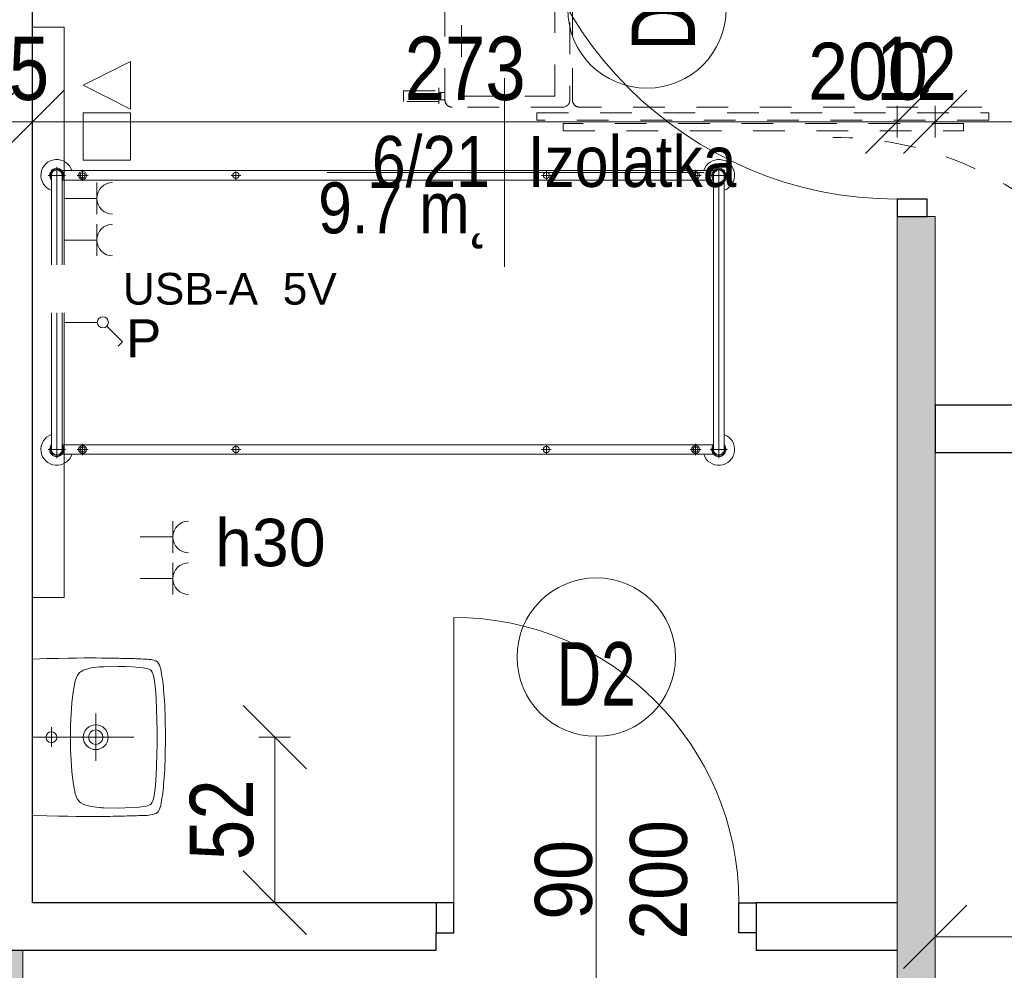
# Model space of a CAD drawing. Header units: centimetres. Extents: x -1631 to 1829, y -257 to 3158.
# Tile 110 of 129: x 8 to 319, y 2446 to 2746. Entities that reach past the tile are written whole.
import ezdxf

# ---------------------------------------------------------------- set-up
doc = ezdxf.new("R2010")
doc.units = ezdxf.units.CM
doc.linetypes.add('Kreska', pattern=[20, 10, -10])
for name, color, linetype, lineweight in [('A-ANNO-DIMS', 211, 'Continuous', 13), ('A-ANNO-DIMS-100', 211, 'Continuous', 13), ('A-ANNO-NOTE', 131, 'Continuous', 9), ('A-AREA-IDEN', 2, 'Continuous', 13), ('A-DETL-GENF', 92, 'Continuous', 9), ('A-DETL-MEDM', 33, 'Continuous', 13), ('A-DOOR', 31, 'Continuous', 13), ('A-GENM-HDLN', 13, 'Kreska', 9), ('A-WALL', 113, 'Continuous', 13), ('I-FURN', 30, 'Continuous', 9), ('P-SANR-FIXT', 6, 'Continuous', 9), ('Q-SPCQ', 91, 'Continuous', 9), ('Q-SPCQ-HDLN', 91, 'Kreska', 9)]:
    doc.layers.add(name, color=color, linetype=linetype, lineweight=lineweight)
doc.layers.add('A-WALL-PATT', color=111, linetype='Continuous', lineweight=13, plot=False)
doc.styles.add('Arial', font='arial.ttf', dxfattribs={"width": 0.9, "height": 18})
doc.styles.add('Arial Narrow_5', font='ARIALN.TTF', dxfattribs={"height": 20})
doc.styles.add('Arial_1', font='arial.ttf', dxfattribs={"width": 0.7, "height": 20})
doc.styles.add('Arial_11', font='arial.ttf', dxfattribs={"width": 0.85, "height": 23})
doc.styles.add('Arial_4', font='arial.ttf', dxfattribs={"height": 10})
doc.styles.add('Arial_5', font='arial.ttf', dxfattribs={"height": 12})
doc.styles.add('Arial_6', font='arial.ttf', dxfattribs={"height": 15})
doc.dimstyles.new('Diagonal_1_100__0__wewnętrzne', dxfattribs={"dimscale": 30.48, "dimtxt": 20.468619, "dimasz": 0.656168, "dimexe": 0.164042, "dimexo": 0.0625, "dimgap": 0.032808, "dimtad": 1, "dimdec": 0, "dimdsep": 46, "dimtxsty": 'Arial Narrow_5', "dimblk1": 'OBLIQUE', "dimblk2": 'OBLIQUE', "dimsah": 1, "dimcen": 0.09, "dimazin": 0, "dimtfac": 1, "dimtdec": 4, "dimtix": 1, "dimtmove": 0, "dimatfit": 3, "dimfxl": 0.164042, "dimfxlon": 1, "dimtvp": 1, "dimtolj": 1, "dimtzin": 0, "dimarcsym": 2})
doc.dimstyles.new('Diagonal_1_100__0__wewnętrzne_2', dxfattribs={"dimscale": 30.48, "dimtxt": 20.468619, "dimasz": 0.656168, "dimexe": 0.164042, "dimexo": 0.0625, "dimgap": 0.032808, "dimtad": 1, "dimdec": 0, "dimdsep": 46, "dimtxsty": 'Arial Narrow_5', "dimblk1": 'OBLIQUE', "dimblk2": 'OBLIQUE', "dimsah": 1, "dimcen": 0.09, "dimazin": 0, "dimtfac": 1, "dimtdec": 4, "dimtix": 1, "dimtmove": 2, "dimatfit": 3, "dimfxl": 0.164042, "dimfxlon": 1, "dimtvp": 1, "dimtolj": 1, "dimtzin": 0, "dimarcsym": 2})

# ---------------------------------------------------------------- blocks, each defined once
blk = doc.blocks.new('łóżko 195x90 typ FAMED _102039_ - łóżko 195x90 typ FAMED _102039_-1233017-6_piętro IV __13_80 m_ - stan projektowany')
at = {"layer": 'I-FURN'}
for p, q in [((-43.25, 101.53), (-43.25, 106.98)), ((-43.25, 105.95), (43.25, 105.95)), ((43.25, 101.53), (43.25, 106.98)), ((45.97, 104.25), (-45.98, 104.25)), ((-44.75, -103.1), (-44.75, 102.61)), ((41.75, 102.61), (41.75, -103.05)), ((44.75, -103.1), (44.75, 102.61)), ((-43.25, 102.55), (43.25, 102.55)), ((-41.75, 102.55), (-41.75, -103.1)), ((-45, 96.93), (-41.5, 96.93)), ((-43.25, 95.18), (-43.25, 98.68)), ((45, 96.93), (41.5, 96.93)), ((43.25, 95.18), (43.25, 98.68)), ((-44.75, 49.81), (-41.75, 49.81)), ((-43.25, 48.31), (-43.25, 51.31)), ((44.75, 49.81), (41.75, 49.81)), ((43.25, 48.31), (43.25, 51.31)), ((-44.75, -48.19), (-41.75, -48.19)), ((-43.25, -49.69), (-43.25, -46.69)), ((44.75, -48.19), (41.75, -48.19)), ((43.25, -49.69), (43.25, -46.69)), ((-43.25, -94.85), (-43.25, -98.35)), ((43.25, -94.85), (43.25, -98.35)), ((-45, -96.6), (-41.5, -96.6)), ((45, -96.6), (41.5, -96.6)), ((-43.25, -102.02), (-43.25, -107.47)), ((43.25, -102.02), (43.25, -107.47)), ((-45.98, -104.75), (45.97, -104.75)), ((-43.25, -103.05), (43.25, -103.05)), ((-43.25, -106.45), (43.25, -106.45))]:
    blk.add_line(p, q, dxfattribs=at)
for centre, radius in [((-43.25, 96.93), 1.25), ((-43.25, 96.93), 0.8), ((43.25, 96.93), 1.25), ((43.25, 96.93), 0.8), ((-43.25, 49.81), 1), ((43.25, 49.81), 1), ((-43.25, -48.19), 1), ((43.25, -48.19), 1), ((-43.25, -96.6), 1.25), ((-43.25, -96.6), 0.8), ((43.25, -96.6), 1.25), ((43.25, -96.6), 0.8)]:
    blk.add_circle(centre, radius, dxfattribs=at)
for centre, radius, start, end in [((-43.25, 104.25), 5, 19.8769, 252.5424), ((43.25, 104.25), 5, 287.4576, 160.1231), ((-43.25, 104.25), 2.23, 49.8221, 310.1779), ((-43.25, 104.25), 1.93, 62.0207, 297.9793), ((-43.25, 104.25), 1.7, 90, 270), ((43.25, 104.25), 2.23, 229.8221, 130.1779), ((43.25, 104.25), 1.93, 242.0207, 117.9793), ((43.25, 104.25), 1.7, 270, 90), ((-43.25, -104.75), 5, 107.4576, 340.1231), ((-43.25, -104.75), 2.23, 47.6113, 310.1779), ((43.25, -104.75), 5, 199.8769, 72.5424), ((43.25, -104.75), 2.23, 229.8221, 130.1779), ((-43.25, -104.75), 1.93, 62.0207, 297.9793), ((-43.25, -104.75), 1.7, 90, 270), ((43.25, -104.75), 1.93, 242.0207, 117.9793), ((43.25, -104.75), 1.7, 270, 90)]:
    blk.add_arc(centre, radius, start, end, dxfattribs=at)
blk = doc.blocks.new('DRZWI 1S - automatyczna etykieta - Drzwi 90-2381422-6_piętro IV __13_80 m_ - stan projektowany')
at = {"layer": 'A-DETL-GENF'}
for p, q in [((-50.5, 2), (-45, 2)), ((-50.5, -7.5), (-50.5, 2)), ((-45, 2), (-45, -7.5)), ((45, 2), (50.5, 2)), ((45, -7.5), (45, 2)), ((50.5, 2), (50.5, -7.5)), ((-45, -7.5), (-50.5, -7.5)), ((50.5, -7.5), (45, -7.5))]:
    blk.add_line(p, q, dxfattribs=at)
at = {"layer": 'A-DETL-MEDM', "lineweight": 25}
for p, q in [((-50.5, -7.5), (-50.5, 2)), ((-50.5, 2), (-45, 2)), ((-45, 2), (-45, -7.5)), ((45, 2), (45, -7.5)), ((50.5, 2), (45, 2)), ((50.5, -7.5), (50.5, 2)), ((-45, -7.5), (-50.5, -7.5)), ((45, -7.5), (50.5, -7.5))]:
    blk.add_line(p, q, dxfattribs=at)
at = {"layer": 'A-DOOR'}
blk.add_line((45, -7.5), (45, -97.5), dxfattribs=at)
blk.add_arc((45, -7.5), 90, 180, 270, dxfattribs=at)
blk = doc.blocks.new('Umywalka koło Nova Pro - Pro 50-2362072-6_piętro IV __13_80 m_ - stan projektowany')
at = {"layer": 'P-SANR-FIXT'}
for p, q in [((-12.19, -7.5), (-12.32, -12.08)), ((12.5, -7.5), (12.5, -39.5)), ((37.32, -12.08), (37.19, -7.5)), ((-12.32, -12.08), (-12.4, -15.78)), ((37.4, -15.78), (37.32, -12.08)), ((15.72, -13.52), (9.46, -13.52)), ((-12.4, -15.78), (-12.45, -18.85)), ((37.45, -18.85), (37.4, -15.78)), ((-12.45, -18.85), (-12.48, -21.48)), ((-12.48, -21.48), (-12.48, -23.77)), ((-6.89, -21.64), (-7.61, -22.12)), ((-6.09, -21.3), (-6.89, -21.64)), ((-5.24, -21.03), (-6.09, -21.3)), ((-3.53, -20.66), (-5.24, -21.03)), ((-1.83, -20.39), (-3.53, -20.66)), ((1.66, -19.99), (-1.83, -20.39)), ((5.15, -19.7), (1.66, -19.99)), ((8.64, -19.56), (5.15, -19.7)), ((10.37, -19.51), (8.64, -19.56)), ((14.63, -19.51), (10.37, -19.51)), ((16.36, -19.56), (14.63, -19.51)), ((19.88, -19.7), (16.36, -19.56)), ((23.34, -19.99), (19.88, -19.7)), ((26.83, -20.39), (23.34, -19.99)), ((28.56, -20.66), (26.83, -20.39)), ((30.26, -21.03), (28.56, -20.66)), ((31.09, -21.3), (30.26, -21.03)), ((31.89, -21.64), (31.09, -21.3)), ((32.61, -22.12), (31.89, -21.64)), ((37.48, -21.48), (37.45, -18.85)), ((37.51, -23.77), (37.48, -21.48)), ((-12.48, -23.77), (-12.51, -25.8)), ((-8.91, -24.36), (-9.37, -26.04)), ((-8.62, -23.53), (-8.91, -24.36)), ((-8.19, -22.76), (-8.62, -23.53)), ((-7.93, -22.41), (-8.19, -22.76)), ((-7.61, -22.12), (-7.93, -22.41)), ((32.93, -22.41), (32.61, -22.12)), ((33.19, -22.76), (32.93, -22.41)), ((33.62, -23.53), (33.19, -22.76)), ((33.91, -24.36), (33.62, -23.53)), ((34.37, -26.04), (33.91, -24.36)), ((37.51, -27.63), (37.51, -23.77)), ((-12.51, -25.8), (-12.48, -27.63)), ((-12.48, -27.63), (-12.48, -29.31)), ((-9.61, -27.77), (-9.69, -28.65)), ((-9.37, -26.04), (-9.61, -27.77)), ((20.01, -27.5), (5.01, -27.5)), ((34.63, -27.77), (34.37, -26.04)), ((34.69, -28.65), (34.63, -27.77)), ((37.48, -29.31), (37.51, -27.63)), ((-12.48, -29.31), (-12.46, -30.99)), ((-12.46, -30.99), (-12.46, -32)), ((-9.76, -30.06), (-9.84, -34.56)), ((-9.74, -29.37), (-9.76, -30.06)), ((-9.71, -29.05), (-9.74, -29.37)), ((-9.69, -28.65), (-9.71, -29.05)), ((34.71, -29.05), (34.69, -28.65)), ((34.74, -29.37), (34.71, -29.05)), ((34.76, -30.06), (34.74, -29.37)), ((34.84, -34.56), (34.76, -30.06)), ((37.46, -32), (37.48, -30.99)), ((37.48, -30.99), (37.48, -29.31)), ((-12.46, -32), (-12.43, -32.96)), ((-12.43, -32.96), (-12.43, -33.89)), ((-12.43, -33.89), (-12.4, -34.8)), ((37.43, -33.89), (37.46, -32.96)), ((37.43, -34.8), (37.43, -33.89)), ((37.46, -32.96), (37.46, -32)), ((-12.4, -34.8), (-12.4, -35.38)), ((-12.4, -35.38), (-12.38, -36.56)), ((-12.38, -36.56), (-12.35, -37.38)), ((-9.84, -34.56), (-9.79, -36.82)), ((-9.79, -36.82), (-9.71, -39.06)), ((34.71, -39.06), (34.82, -36.82)), ((34.82, -36.82), (34.84, -34.56)), ((37.35, -37.38), (37.38, -36.56)), ((37.38, -36.56), (37.4, -35.38)), ((37.4, -35.38), (37.43, -34.8)), ((-12.35, -37.38), (-12.35, -38.15)), ((-12.35, -38.15), (-12.32, -38.93)), ((-12.32, -38.93), (-12.3, -39.67)), ((-12.3, -39.67), (-12.27, -40.39)), ((-12.27, -40.39), (-12.24, -41.11)), ((-9.71, -39.06), (-9.53, -41.32)), ((34.53, -41.32), (34.71, -39.06)), ((37.24, -41.11), (37.27, -40.39)), ((37.27, -40.39), (37.3, -39.67)), ((37.3, -39.67), (37.32, -38.93)), ((37.32, -38.93), (37.35, -38.15)), ((37.35, -38.15), (37.35, -37.38)), ((-12.24, -41.11), (-12.22, -41.78)), ((-12.22, -41.78), (-12.19, -42.44)), ((-12.19, -42.44), (-12.16, -43.08)), ((-12.16, -43.08), (-12.14, -43.72)), ((-9.53, -41.32), (-9.39, -42.44)), ((-9.39, -42.44), (-9.21, -43.53)), ((34.21, -43.53), (34.39, -42.44)), ((34.39, -42.44), (34.53, -41.32)), ((37.14, -43.72), (37.16, -43.08)), ((37.16, -43.08), (37.19, -42.44)), ((37.19, -42.44), (37.22, -41.78)), ((37.22, -41.78), (37.24, -41.11)), ((-12.14, -43.72), (-12.08, -44.31)), ((-12.08, -44.31), (-12, -44.87)), ((-12, -44.87), (-11.92, -45.37)), ((-11.92, -45.37), (-11.82, -45.88)), ((-11.82, -45.88), (-11.71, -46.17)), ((-11.6, -46.46), (-11.79, -45.88)), ((-11.71, -46.17), (-11.6, -46.46)), ((-11.6, -46.46), (-11.26, -46.97)), ((-11.26, -46.97), (-11.6, -46.46)), ((-9.21, -43.53), (-9.05, -44.09)), ((-9.05, -44.09), (-8.86, -44.6)), ((-8.86, -44.6), (-8.7, -44.84)), ((-8.7, -44.84), (-8.51, -45.05)), ((-8.51, -45.05), (-8.03, -45.35)), ((-8.03, -45.35), (-7.53, -45.56)), ((-7.53, -45.56), (-6.97, -45.72)), ((-6.97, -45.72), (-5.88, -45.93)), ((-5.88, -45.93), (-3.64, -46.25)), ((-3.64, -46.25), (-1.4, -46.44)), ((-1.4, -46.44), (3.1, -46.68)), ((21.9, -46.68), (26.4, -46.44)), ((26.4, -46.44), (28.64, -46.25)), ((28.64, -46.25), (30.88, -45.93)), ((30.88, -45.93), (31.97, -45.72)), ((31.97, -45.72), (32.53, -45.56)), ((32.53, -45.56), (33.06, -45.35)), ((33.06, -45.35), (33.54, -45.05)), ((33.54, -45.05), (33.73, -44.84)), ((33.73, -44.84), (33.86, -44.6)), ((33.86, -44.6), (34.07, -44.09)), ((34.07, -44.09), (34.21, -43.53)), ((36.28, -46.97), (36.6, -46.46)), ((36.6, -46.46), (36.28, -46.97)), ((36.6, -46.46), (36.82, -45.88)), ((36.82, -45.88), (36.92, -45.37)), ((36.92, -45.37), (37.03, -44.87)), ((37.03, -44.87), (37.08, -44.31)), ((37.08, -44.31), (37.14, -43.72)), ((-11.26, -46.97), (-10.8, -47.34)), ((-10.8, -47.34), (-11.26, -46.97)), ((-10.8, -47.34), (-10.24, -47.61)), ((-10.24, -47.61), (-10.8, -47.34)), ((-10.24, -47.61), (-9.61, -47.82)), ((-9.61, -47.82), (-10.24, -47.61)), ((-9.61, -47.82), (-8.94, -48.01)), ((-8.94, -48.01), (-9.61, -47.82)), ((-8.94, -48.01), (-8.25, -48.14)), ((-8.25, -48.14), (-8.94, -48.01)), ((-8.25, -48.14), (-7.5, -48.3)), ((-7.5, -48.3), (-8.25, -48.14)), ((-7.5, -48.3), (-6.73, -48.41)), ((-6.73, -48.41), (-7.5, -48.3)), ((-6.73, -48.41), (-5.93, -48.54)), ((-5.93, -48.54), (-6.73, -48.41)), ((-5.93, -48.54), (-5.1, -48.65)), ((-5.1, -48.65), (-5.93, -48.54)), ((-5.1, -48.65), (-4.2, -48.75)), ((-4.2, -48.75), (-5.1, -48.65)), ((-4.2, -48.75), (-3.27, -48.86)), ((-3.27, -48.86), (-4.2, -48.75)), ((-3.27, -48.86), (-2.28, -48.94)), ((-2.28, -48.94), (-3.27, -48.86)), ((-2.28, -48.94), (-1.24, -49.02)), ((-1.24, -49.02), (-2.28, -48.94)), ((-1.24, -49.02), (-0.15, -49.13)), ((-0.15, -49.13), (-1.24, -49.02)), ((-0.15, -49.13), (1.05, -49.21)), ((1.05, -49.21), (-0.15, -49.13)), ((1.05, -49.21), (2.3, -49.26)), ((2.3, -49.26), (1.05, -49.21)), ((2.3, -49.26), (3.66, -49.34)), ((3.66, -49.34), (2.3, -49.26)), ((3.1, -46.68), (7.6, -46.81)), ((3.66, -49.34), (5.12, -49.39)), ((5.12, -49.39), (3.66, -49.34)), ((5.12, -49.39), (6.72, -49.45)), ((6.72, -49.45), (5.12, -49.39)), ((6.72, -49.45), (8.45, -49.47)), ((8.45, -49.47), (6.72, -49.45)), ((7.6, -46.81), (9.86, -46.89)), ((8.45, -49.47), (10.4, -49.5)), ((10.4, -49.5), (8.45, -49.47)), ((9.86, -46.89), (11.04, -46.92)), ((10.4, -49.5), (14.63, -49.5)), ((14.63, -49.5), (10.4, -49.5)), ((11.04, -46.92), (11.7, -46.92)), ((11.7, -46.92), (12.5, -46.94)), ((12.5, -46.94), (13.3, -46.92)), ((13.3, -46.92), (13.99, -46.92)), ((13.99, -46.92), (15.14, -46.89)), ((14.63, -49.5), (16.55, -49.47)), ((16.55, -49.47), (14.63, -49.5)), ((15.14, -46.89), (17.4, -46.81)), ((16.55, -49.47), (18.31, -49.45)), ((18.31, -49.45), (16.55, -49.47)), ((17.4, -46.81), (21.9, -46.68)), ((18.31, -49.45), (19.88, -49.39)), ((19.88, -49.39), (18.31, -49.45)), ((19.88, -49.39), (21.34, -49.34)), ((21.34, -49.34), (19.88, -49.39)), ((21.34, -49.34), (22.7, -49.26)), ((22.7, -49.26), (21.34, -49.34)), ((22.7, -49.26), (23.98, -49.21)), ((23.98, -49.21), (22.7, -49.26)), ((23.98, -49.21), (25.15, -49.13)), ((25.15, -49.13), (23.98, -49.21)), ((25.15, -49.13), (26.24, -49.02)), ((26.24, -49.02), (25.15, -49.13)), ((26.24, -49.02), (27.31, -48.94)), ((27.31, -48.94), (26.24, -49.02)), ((27.31, -48.94), (28.29, -48.86)), ((28.29, -48.86), (27.31, -48.94)), ((28.29, -48.86), (29.23, -48.75)), ((29.23, -48.75), (28.29, -48.86)), ((29.23, -48.75), (30.1, -48.65)), ((30.1, -48.65), (29.23, -48.75)), ((30.1, -48.65), (30.93, -48.54)), ((30.93, -48.54), (30.1, -48.65)), ((30.93, -48.54), (31.76, -48.41)), ((31.76, -48.41), (30.93, -48.54)), ((31.76, -48.41), (32.5, -48.3)), ((32.5, -48.3), (31.76, -48.41)), ((32.5, -48.3), (33.25, -48.14)), ((33.25, -48.14), (32.5, -48.3)), ((33.25, -48.14), (33.97, -48.01)), ((33.97, -48.01), (33.25, -48.14)), ((33.97, -48.01), (34.63, -47.82)), ((34.63, -47.82), (33.97, -48.01)), ((34.63, -47.82), (35.24, -47.61)), ((35.24, -47.61), (34.63, -47.82)), ((35.24, -47.61), (35.8, -47.34)), ((35.8, -47.34), (35.24, -47.61)), ((35.8, -47.34), (36.28, -46.97)), ((36.28, -46.97), (35.8, -47.34))]:
    blk.add_line(p, q, dxfattribs=at)
for centre, radius in [((12.5, -13.52), 1.72), ((12.51, -27.5), 3.92), ((12.51, -27.5), 2.28)]:
    blk.add_circle(centre, radius, dxfattribs=at)
blk = doc.blocks.new('DRZWI 1S - automatyczna etykieta - Drzwi 120-2381491-6_piętro IV __13_80 m_ - stan projektowany')
at = {"layer": 'A-DETL-GENF'}
for p, q in [((-65.5, 6), (-65.5, -3.5)), ((-60, 6), (-65.5, 6)), ((-60, -3.5), (-60, 6)), ((65.5, 6), (60, 6)), ((60, 6), (60, -3.5)), ((65.5, -3.5), (65.5, 6)), ((-65.5, -3.5), (-60, -3.5)), ((60, -3.5), (65.5, -3.5))]:
    blk.add_line(p, q, dxfattribs=at)
at = {"layer": 'A-DETL-MEDM', "lineweight": 25}
for p, q in [((-60, 6), (-65.5, 6)), ((-65.5, 6), (-65.5, -3.5)), ((-60, -3.5), (-60, 6)), ((60, -3.5), (60, 6)), ((60, 6), (65.5, 6)), ((65.5, 6), (65.5, -3.5)), ((-65.5, -3.5), (-60, -3.5)), ((65.5, -3.5), (60, -3.5))]:
    blk.add_line(p, q, dxfattribs=at)
at = {"layer": 'A-DOOR'}
blk.add_line((60, 6), (60, 126), dxfattribs=at)
blk.add_arc((60, 6), 120, 90, 180, dxfattribs=at)
blk = doc.blocks.new('Panel Gazowo Oswietleniowy 1 - Type 1-2428028-6_piętro IV __13_80 m_ - stan projektowany')
at = {"layer": 'Q-SPCQ'}
for p, q in [((-77.5, -7.5), (-77.5, -17.5)), ((102.5, -17.5), (102.5, -7.5)), ((-77.5, -17.5), (102.5, -17.5)), ((9.36, -17.5), (9.36, -28)), ((21.87, -27.83), (21.87, -17.5)), ((35.33, -27.83), (35.33, -17.5)), ((48.5, -27.83), (48.5, -17.5)), ((60.5, -23.5), (75.5, -23.5)), ((60.5, -38.5), (60.5, -23.5)), ((75.5, -23.5), (75.5, -38.5)), ((84.19, -23.5), (76.69, -38.5)), ((91.69, -38.5), (84.19, -23.5)), ((16.87, -27.83), (26.87, -27.83)), ((30.33, -27.83), (40.33, -27.83)), ((43.5, -27.83), (53.5, -27.83)), ((8.12, -30.98), (3.18, -35.93)), ((3.18, -35.93), (1.87, -34.62)), ((75.5, -38.5), (60.5, -38.5)), ((76.69, -38.5), (91.69, -38.5)), ((-71.5, -51.83), (-71.5, -41.5)), ((-58.33, -51.83), (-58.33, -41.5)), ((-76.5, -51.83), (-66.5, -51.83)), ((-63.33, -51.83), (-53.33, -51.83))]:
    blk.add_line(p, q, dxfattribs=at)
blk.add_circle((9.36, -29.75), 1.75, dxfattribs=at)
for centre, start in [((21.87, -32.83), 0), ((35.33, -32.83), 0), ((48.5, -32.83), 0), ((-71.5, -56.83), 360), ((-58.33, -56.83), 360)]:
    blk.add_arc(centre, 5, start, 180, dxfattribs=at)
blk = doc.blocks.new('Łóżko transportowe - łóżko PRAWY SKRĘT-2406520-6_piętro IV __13_80 m_ - stan projektowany')
at = {"layer": 'A-GENM-HDLN'}
for p, q in [((-144.01, -83.34), (-144.01, -230.22)), ((-142.2, -101.09), (-139.9, -101.09)), ((-142.2, -243.73), (-142.2, -101.09)), ((-139.9, -101.09), (-139.9, -243.73)), ((-138.89, -109.11), (-138.89, -235.46)), ((-136.59, -109.11), (-138.89, -109.11)), ((-136.59, -235.46), (-136.59, -109.11)), ((-146.31, -232.52), (-210.71, -232.52)), ((-210.71, -233.31), (-146.31, -233.31)), ((-144.01, -235.61), (-144.01, -270.47)), ((-138.89, -235.46), (-136.59, -235.46)), ((-147.5, -238.03), (-209.87, -238.03)), ((-147.5, -267.5), (-147.5, -238.03)), ((-139.9, -243.73), (-142.2, -243.73)), ((-209.87, -267.5), (-147.5, -267.5)), ((-146.31, -272.77), (-210.71, -272.77)), ((-148.67, -274.65), (-148.67, -272.75)), ((-146.35, -274.65), (-146.35, -272.75)), ((-150.17, -274.65), (-145.11, -274.65)), ((-149.14, -285.9), (-149.14, -274.65)), ((-145.83, -274.65), (-145.83, -285.9)), ((-145.83, -285.9), (-149.14, -285.9))]:
    blk.add_line(p, q, dxfattribs=at)
for centre, start, end in [((-146.31, -230.22), 270, 0), ((-146.31, -235.61), 0, 90), ((-146.31, -270.47), 270, 0)]:
    blk.add_arc(centre, 2.3, start, end, dxfattribs=at)
at = {"layer": 'Q-SPCQ-HDLN'}
blk.add_arc((-28.77, -150.01), 105.71, 90, 180.198, dxfattribs=at)
blk = doc.blocks.new('DIMBLOCK146-6_piętro IV __13_80 m_ - stan projektowany')
at = {"layer": 'A-ANNO-DIMS-100', "transparency": 16777216}
for p, q in [((-2.62, 2713.76), (7.38, 2723.76)), ((12.38, 2713.76), (22.38, 2723.76)), ((-2.62, 2718.76), (-2.62, 2708.76)), ((-2.62, 2713.76), (-2.62, 2718.76)), ((12.38, 2718.76), (12.38, 2708.76)), ((12.38, 2713.76), (12.38, 2718.76)), ((-2.62, 2713.76), (-12.62, 2703.76)), ((-2.62, 2713.76), (12.38, 2713.76)), ((12.38, 2713.76), (2.38, 2703.76))]:
    blk.add_line(p, q, dxfattribs=at)
at = {"layer": 'A-ANNO-DIMS-100', "color": 0, "transparency": 16777216, "insert": (-7.79, 2740.61), "char_height": 20, "width": 30.4105, "attachment_point": 1, "line_spacing_factor": 0.974696, "style": 'Arial Narrow_5'}
blk.add_mtext('15', dxfattribs=at)
blk = doc.blocks.new('_Oblique')
at = {"color": 0, "linetype": 'ByBlock', "lineweight": -2}
blk.add_line((-0.5, -0.5), (0.5, 0.5), dxfattribs=at)
blk = doc.blocks.new('DIMBLOCK147-6_piętro IV __13_80 m_ - stan projektowany')
at = {"layer": 'A-ANNO-DIMS-100', "transparency": 16777216}
for p, q in [((12.38, 2713.76), (22.38, 2723.76)), ((285.38, 2713.76), (295.38, 2723.76)), ((12.38, 2718.76), (12.38, 2708.76)), ((12.38, 2713.76), (12.38, 2718.76)), ((285.38, 2718.76), (285.38, 2708.76)), ((285.38, 2713.76), (285.38, 2718.76)), ((12.38, 2713.76), (2.38, 2703.76)), ((12.38, 2713.76), (285.38, 2713.76)), ((285.38, 2713.76), (275.38, 2703.76))]:
    blk.add_line(p, q, dxfattribs=at)
at = {"layer": 'A-ANNO-DIMS-100', "color": 0, "transparency": 16777216, "insert": (129.87, 2740.61), "char_height": 20, "width": 45.6158, "attachment_point": 1, "line_spacing_factor": 0.974696, "style": 'Arial Narrow_5'}
blk.add_mtext('273', dxfattribs=at)
blk = doc.blocks.new('DIMBLOCK148-6_piętro IV __13_80 m_ - stan projektowany')
at = {"layer": 'A-ANNO-DIMS-100', "transparency": 16777216}
for p, q in [((285.38, 2713.76), (295.38, 2723.76)), ((297.38, 2713.76), (307.38, 2723.76)), ((285.38, 2718.76), (285.38, 2708.76)), ((285.38, 2713.76), (285.38, 2718.76)), ((297.38, 2718.76), (297.38, 2708.76)), ((297.38, 2713.76), (297.38, 2718.76)), ((285.38, 2713.76), (275.38, 2703.76)), ((285.38, 2713.76), (297.38, 2713.76)), ((297.38, 2713.76), (287.38, 2703.76))]:
    blk.add_line(p, q, dxfattribs=at)
at = {"layer": 'A-ANNO-DIMS-100', "color": 0, "transparency": 16777216, "insert": (278.71, 2740.61), "char_height": 20, "width": 30.4105, "attachment_point": 1, "line_spacing_factor": 0.974696, "style": 'Arial Narrow_5'}
blk.add_mtext('12', dxfattribs=at)
blk = doc.blocks.new('DIMBLOCK149-6_piętro IV __13_80 m_ - stan projektowany')
at = {"layer": 'A-ANNO-DIMS-100', "transparency": 16777216}
for p, q in [((297.38, 2713.76), (307.38, 2723.76)), ((530.38, 2713.76), (540.38, 2723.76)), ((297.38, 2718.76), (297.38, 2708.76)), ((297.38, 2713.76), (297.38, 2718.76)), ((530.38, 2718.76), (530.38, 2708.76)), ((530.38, 2713.76), (530.38, 2718.76)), ((297.38, 2713.76), (287.38, 2703.76)), ((297.38, 2713.76), (530.38, 2713.76)), ((530.38, 2713.76), (520.38, 2703.76))]:
    blk.add_line(p, q, dxfattribs=at)
at = {"layer": 'A-ANNO-DIMS-100', "color": 0, "transparency": 16777216, "insert": (414.77, 2709.21), "char_height": 20, "width": 45.6158, "attachment_point": 1, "line_spacing_factor": 0.974696, "style": 'Arial Narrow_5'}
blk.add_mtext('233', dxfattribs=at)
blk = doc.blocks.new('METKA_POMIESZCZENIA2 - Rozbudowana - bez ramki-2396678-6_piętro IV __13_80 m_ - stan projektowany')
at = {"layer": 'A-AREA-IDEN'}
for p, q in [((0, 0.425), (0, 0)), ((0.0976, 0), (-0.8, 0)), ((-0.8, 0), (0.9, 0)), ((0, 0), (0, -0.425))]:
    blk.add_line(p, q, dxfattribs=at)
blk = doc.blocks.new('DIMBLOCK186-6_piętro IV __13_80 m_ - stan projektowany')
at = {"layer": 'A-ANNO-DIMS-100', "transparency": 16777216}
for p, q in [((297.38, 2456.53), (307.38, 2466.53)), ((413.88, 2456.53), (423.88, 2466.53)), ((297.38, 2461.53), (297.38, 2451.53)), ((297.38, 2456.53), (297.38, 2461.53)), ((413.88, 2461.53), (413.88, 2451.53)), ((413.88, 2456.53), (413.88, 2461.53)), ((297.38, 2456.53), (287.38, 2446.53)), ((297.38, 2456.53), (413.88, 2456.53)), ((413.88, 2456.53), (403.88, 2446.53))]:
    blk.add_line(p, q, dxfattribs=at)
at = {"layer": 'A-ANNO-DIMS-100', "color": 0, "transparency": 16777216, "insert": (336.62, 2483.38), "char_height": 20, "width": 45.6158, "attachment_point": 1, "line_spacing_factor": 0.974696, "style": 'Arial Narrow_5'}
blk.add_mtext('117', dxfattribs=at)
blk = doc.blocks.new('DIMBLOCK191-6_piętro IV __13_80 m_ - stan projektowany')
at = {"layer": 'A-ANNO-DIMS-100', "transparency": 16777216}
for p, q in [((88.91, 2519.53), (78.91, 2529.53)), ((83.91, 2519.53), (93.91, 2519.53)), ((88.91, 2519.53), (83.91, 2519.53)), ((88.91, 2467.33), (88.91, 2519.53)), ((88.91, 2519.53), (98.91, 2509.53)), ((88.91, 2467.33), (78.91, 2477.33)), ((83.91, 2467.33), (93.91, 2467.33)), ((88.91, 2467.33), (83.91, 2467.33)), ((88.91, 2467.33), (98.91, 2457.33))]:
    blk.add_line(p, q, dxfattribs=at)
at = {"layer": 'A-ANNO-DIMS-100', "color": 0, "transparency": 16777216, "insert": (62.07, 2480.76), "char_height": 20, "width": 30.4105, "attachment_point": 1, "rotation": 90, "line_spacing_factor": 0.974696, "style": 'Arial Narrow_5'}
blk.add_mtext('52', dxfattribs=at)

msp = doc.modelspace()

# ---------------------------------------------------------------- hatches: boundary and pattern name
at = {"layer": 'A-WALL-PATT'}
h = msp.add_hatch(color=9, dxfattribs=at)
h.paths.add_polyline_path([(297.38, 1852.33), (297.38, 1880.83), (285.38, 1880.83), (285.38, 1852.33), (287.38, 1852.33), (287.38, 1852.83), (296.88, 1852.83), (296.88, 1852.33)], flags=0)
h.paths.add_polyline_path([(297.38, 1971.83), (297.38, 2310.83), (285.38, 2310.83), (285.38, 1971.83)], flags=0)
h.paths.add_polyline_path([(285.38, 2411.83), (297.38, 2411.83), (297.38, 2683.83), (285.38, 2683.83), (285.38, 2452.33)], flags=0)
h.paths.add_polyline_path([(285.38, 2814.83), (297.38, 2814.83), (297.38, 2824.33), (285.38, 2824.33), (285.38, 2818.87)], flags=0)
msp.add_hatch(color=9, dxfattribs=at).paths.add_polyline_path([(9.38, 1871.33), (9.38, 2452.33), (-2.62, 2452.33), (-2.62, 2343.33), (2.38, 2343.33), (2.38, 2313.33), (-2.62, 2313.33), (-2.62, 1871.33), (8.49, 1871.33)], flags=0)

# ---------------------------------------------------------------- linework, layer by layer
at = {"layer": 'A-ANNO-NOTE', "lineweight": 13}
msp.add_line((190.38, 2429.83), (190.38, 2519.83), dxfattribs=at)
msp.add_line((190.38, 2429.83), (190.38, 2519.83), dxfattribs=at)
for centre in [(206.38, 2749.33), (190.38, 2544.83)]:
    msp.add_circle(centre, 25, dxfattribs=at)
at = {"layer": 'A-WALL', "color": 7, "lineweight": 25}
for p, q in [((12.38, 2467.33), (12.38, 2793.33)), ((348.38, 2624.33), (297.38, 2624.33)), ((297.38, 2624.33), (297.38, 2609.33)), ((297.38, 2609.33), (348.38, 2609.33)), ((139.88, 2467.33), (12.38, 2467.33)), ((285.38, 2467.33), (240.88, 2467.33)), ((139.88, 2452.33), (139.88, 2457.83)), ((240.88, 2457.83), (240.88, 2452.33)), ((-56.62, 2452.33), (139.88, 2452.33)), ((240.88, 2452.33), (285.38, 2452.33))]:
    msp.add_line(p, q, dxfattribs=at)
at = {"layer": 'A-WALL', "lineweight": 9}
for p, q in [((285.38, 2683.83), (285.38, 2467.33)), ((297.38, 2683.83), (294.88, 2683.83)), ((297.38, 2411.83), (297.38, 2683.83)), ((9.38, 2259.33), (9.38, 2452.33)), ((285.38, 2452.33), (285.38, 2411.83))]:
    msp.add_line(p, q, dxfattribs=at)
at = {"layer": 'A-WALL'}
msp.add_line((285.38, 2452.33), (285.38, 2467.33), dxfattribs=at)

# ---------------------------------------------------------------- block references
at = {"layer": 'A-DOOR'}
for name, p, rotation in [('DRZWI 1S - automatyczna etykieta - Drzwi 120-2381491-6_piętro IV __13_80 m_ - stan projektowany', (291.38, 2749.33), 89.99999999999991), ('DRZWI 1S - automatyczna etykieta - Drzwi 90-2381422-6_piętro IV __13_80 m_ - stan projektowany', (190.38, 2459.83), 180)]:
    msp.add_blockref(name, p, dxfattribs=dict(at, rotation=rotation))
at = {"layer": 'I-FURN', "rotation": 270.0000000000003}
msp.add_blockref('łóżko 195x90 typ FAMED _102039_ - łóżko 195x90 typ FAMED _102039_-1233017-6_piętro IV __13_80 m_ - stan projektowany', (124.82, 2653.58), dxfattribs=at)
at = {"layer": 'P-SANR-FIXT', "rotation": 90.00000000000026}
msp.add_blockref('Umywalka koło Nova Pro - Pro 50-2362072-6_piętro IV __13_80 m_ - stan projektowany', (4.88, 2507.03), dxfattribs=at)
at = {"layer": 'Q-SPCQ'}
for name, p, rotation in [('Łóżko transportowe - łóżko PRAWY SKRĘT-2406520-6_piętro IV __13_80 m_ - stan projektowany', (415.38, 2574.33), 270.0000000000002), ('Panel Gazowo Oswietleniowy 1 - Type 1-2428028-6_piętro IV __13_80 m_ - stan projektowany', (4.88, 2641.08), 90.00000000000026)]:
    msp.add_blockref(name, p, dxfattribs=dict(at, rotation=rotation))

# ---------------------------------------------------------------- texts
at = {"layer": 'A-ANNO-NOTE', "lineweight": 211, "attachment_point": 5, "rotation": 90, "line_spacing_factor": 0.936439}
for s, insert, char_height, width, style in [('\\pxqc,t4.445,8.89,13.335,17.78,22.225,26.67,31.115,35.56,40.005,44.45,48.895,53.34,57.785,62.23,66.675,71.12,75.565,80.01,84.455,88.9,93.345,97.79,102.235,106.68,111.125,115.57,120.015,124.46,128.905,133.35,137.795,142.24;{D5}', (211.67, 2748.9), 20, 25.97, 'Arial_1'), ('\\pxqc,t6.35,12.7,19.05,25.4,31.75,38.1,44.45,50.8,57.15,63.5,69.85,76.2,82.55,88.9,95.25,101.6,107.95,114.3,120.65,127,133.35,139.7,146.05,152.4,158.75,165.1,171.45,177.8,184.15,190.5,196.85,203.2;{200}', (210.14, 2474.52), 18, 38.07, 'Arial'), ('\\pxqc,t6.35,12.7,19.05,25.4,31.75,38.1,44.45,50.8,57.15,63.5,69.85,76.2,82.55,88.9,95.25,101.6,107.95,114.3,120.65,127,133.35,139.7,146.05,152.4,158.75,165.1,171.45,177.8,184.15,190.5,196.85,203.2;{200}', (210.14, 2474.52), 18, 38.07, 'Arial'), ('\\pxqc,t6.35,12.7,19.05,25.4,31.75,38.1,44.45,50.8,57.15,63.5,69.85,76.2,82.55,88.9,95.25,101.6,107.95,114.3,120.65,127,133.35,139.7,146.05,152.4,158.75,165.1,171.45,177.8,184.15,190.5,196.85,203.2;{90}', (180.14, 2474.52), 18, 25.65, 'Arial')]:
    msp.add_mtext(s, dxfattribs=dict(at, insert=insert, char_height=char_height, width=width, style=style))
at = {"layer": 'A-ANNO-NOTE', "lineweight": 211, "attachment_point": 5, "line_spacing_factor": 0.936439}
for s, insert, char_height, width, style in [('\\pxqc,t6.35,12.7,19.05,25.4,31.75,38.1,44.45,50.8,57.15,63.5,69.85,76.2,82.55,88.9,95.25,101.6,107.95,114.3,120.65,127,133.35,139.7,146.05,152.4,158.75,165.1,171.45,177.8,184.15,190.5,196.85,203.2;{200}', (276.14, 2729.56), 18, 38.07, 'Arial'), ('\\pxqc,t6.35,12.7,19.05,25.4,31.75,38.1,44.45,50.8,57.15,63.5,69.85,76.2,82.55,88.9,95.25,101.6,107.95,114.3,120.65,127,133.35,139.7,146.05,152.4,158.75,165.1,171.45,177.8,184.15,190.5,196.85,203.2;{200}', (276.14, 2729.56), 18, 38.07, 'Arial'), ('\\pxqc,t4.445,8.89,13.335,17.78,22.225,26.67,31.115,35.56,40.005,44.45,48.895,53.34,57.785,62.23,66.675,71.12,75.565,80.01,84.455,88.9,93.345,97.79,102.235,106.68,111.125,115.57,120.015,124.46,128.905,133.35,137.795,142.24;{D2}', (190.31, 2539.53), 20, 25.97, 'Arial_1')]:
    msp.add_mtext(s, dxfattribs=dict(at, insert=insert, char_height=char_height, width=width, style=style))
at = {"layer": 'A-ANNO-NOTE', "lineweight": 13, "insert": (47.5, 2645.42), "char_height": 12, "width": 12.019, "attachment_point": 5, "line_spacing_factor": 0.936439, "style": 'Arial_5'}
msp.add_mtext('\\pxqc,t10.58333,21.16667,31.75,42.33333,52.91667,63.5,74.08333,84.66667,95.25,105.83333,116.41667,127,137.58333,148.16667,158.75,169.33333,179.91667,190.5,201.08333,211.66667,222.25,232.83333,243.41667,254,264.58333,275.16667,285.75,296.33333,306.91667,317.5,328.08333,338.66667;{P}', dxfattribs=at)
at = {"layer": 'A-ANNO-NOTE', "lineweight": 13, "insert": (68.19, 2588.48), "char_height": 15, "width": 36.764, "attachment_point": 1, "line_spacing_factor": 0.936439, "style": 'Arial_6', "bg_fill": 3, "box_fill_scale": 1.25, "bg_fill_color": 256, "bg_fill_true_color": 13158600, "bg_fill_transparency": 0}
msp.add_mtext('\\pxqr,t8.46667,16.93333,25.4,33.86667,42.33333,50.8,59.26667,67.73333,76.2,84.66667,93.13333,101.6,110.06667,118.53333,127,135.46667,143.93333,152.4,160.86667,169.33333,177.8,186.26667,194.73333,203.2,211.66667,220.13333,228.6,237.06667,245.53333,254,262.46667,270.93333;{h30}', dxfattribs=at)
at = {"layer": 'A-AREA-IDEN', "char_height": 16.1, "line_spacing_factor": 0.936439, "style": 'Arial_11'}
for s, insert, width, attachment_point in [('\\pxqr,t3.69565,7.3913,11.08696,14.78261,18.47826,22.17391,25.86957,29.56522,33.26087,36.95652,40.65217,44.34783,48.04348,51.73913,55.43478,59.13043,62.82609,66.52174,70.21739,73.91304,77.6087,81.30435,85,88.69565,92.3913,96.08696,99.78261,103.47826,107.17391,110.86957,114.56522,118.26087;{6/21}', (156.77, 2692.96), 37.009, 9), ('\\pxt3.69565,7.3913,11.08696,14.78261,18.47826,22.17391,25.86957,29.56522,33.26087,36.95652,40.65217,44.34783,48.04348,51.73913,55.43478,59.13043,62.82609,66.52174,70.21739,73.91304,77.6087,81.30435,85,88.69565,92.3913,96.08696,99.78261,103.47826,107.17391,110.86957,114.56522,118.26087;{Izolatka}', (168.73, 2692.96), 64.974, 7), ('\\pt84.99995,169.9999,255.00008,340.00003,424.99998,509.99993,595.00011,680.00006,765.00001,849.99996,934.99991,1020.00009,1105.00004,1189.99999,1274.99994,1359.99989,1445.00007,1530.00002,1614.99997,1699.99992,1785.0001,1870.00005,1955,2039.99995,2124.9999,2210.00008,2295.00003,2379.99998,2464.99993,2550.00011,2635.00006,2720.00001;Gab.\\Poddziałowej', (-108.77, 2587.15), 98.77, 7)]:
    msp.add_mtext(s, dxfattribs=dict(at, insert=insert, width=width, attachment_point=attachment_point))

# ---------------------------------------------------------------- dimensions: what is measured, and where the dimension line sits
at = {"layer": 'A-ANNO-DIMS'}
for base, p1, p2, override, picture, middle in [((12.38, 2713.76), (-2.62, 2718.76), (12.38, 2718.76), {"dimpost": '<>', "dimfxl": 15}, 'DIMBLOCK146-6_piętro IV __13_80 m_ - stan projektowany', (4.88, 2724.97)), ((285.38, 2713.76), (12.38, 2718.76), (285.38, 2718.76), {"dimpost": '<>', "dimfxl": 273}, 'DIMBLOCK147-6_piętro IV __13_80 m_ - stan projektowany', (148.88, 2724.97)), ((297.38, 2713.76), (285.38, 2718.76), (297.38, 2718.76), {"dimpost": '<>', "dimfxl": 12}, 'DIMBLOCK148-6_piętro IV __13_80 m_ - stan projektowany', (291.38, 2724.8)), ((413.87675197, 2456.5276692), (297.37675197, 2461.5276692), (413.87675197, 2461.5276692), {"dimpost": '<>', "dimfxl": 116.5}, 'DIMBLOCK186-6_piętro IV __13_80 m_ - stan projektowany', (355.62675197, 2467.56859695))]:
    dim = msp.add_linear_dim(base=base, p1=p1, p2=p2, dimstyle='Diagonal_1_100__0__wewnętrzne', override=override, dxfattribs=at)
    dim.commit()
    dim.dimension.update_dxf_attribs({"geometry": picture, "text_midpoint": middle})
dim = msp.add_linear_dim(base=(530.38, 2713.76), p1=(297.38, 2718.76), p2=(530.38, 2718.76), dimstyle='Diagonal_1_100__0__wewnętrzne_2', override={"dimpost": '<>', "dimfxl": 233}, dxfattribs=at)
dim.commit()
dim.dimension.update_dxf_attribs({"geometry": 'DIMBLOCK149-6_piętro IV __13_80 m_ - stan projektowany', "text_midpoint": (437.58, 2695.88), "dimtype": 160, "text_rotation": 360})
dim = msp.add_linear_dim(base=(88.91, 2519.53), p1=(83.91, 2467.33), p2=(83.91, 2519.53), angle=90, dimstyle='Diagonal_1_100__0__wewnętrzne', override={"dimpost": '<>', "dimfxl": 52.204303}, dxfattribs=at)
dim.commit()
dim.dimension.update_dxf_attribs({"geometry": 'DIMBLOCK191-6_piętro IV __13_80 m_ - stan projektowany', "text_midpoint": (77.7, 2493.43)})

# ---------------------------------------------------------------- next in the draw order: texts
at = {"layer": 'A-ANNO-NOTE', "lineweight": 13, "insert": (74.72, 2660.98), "char_height": 10, "width": 113.1, "attachment_point": 5, "line_spacing_factor": 0.936439, "style": 'Arial_4', "bg_fill": 3, "box_fill_scale": 1.25, "bg_fill_color": 256, "bg_fill_true_color": 13158600, "bg_fill_transparency": 0}
msp.add_mtext('\\pxqc,t12.7,25.4,38.1,50.8,63.5,76.2,88.9,101.6,114.3,127,139.7,152.4,165.1,177.8,190.5,203.2,215.9,228.6,241.3,254,266.7,279.4,292.1,304.8,317.5,330.2,342.9,355.6,368.3,381,393.7,406.4;{USB-A  5V}', dxfattribs=at)

# ---------------------------------------------------------------- next in the draw order: block references
at = {"layer": 'A-AREA-IDEN', "xscale": 69.99999999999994, "yscale": 69.99999999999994, "zscale": 69.99999999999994}
msp.add_blockref('METKA_POMIESZCZENIA2 - Rozbudowana - bez ramki-2396678-6_piętro IV __13_80 m_ - stan projektowany', (161.43, 2697.71), dxfattribs=at)

# ---------------------------------------------------------------- next in the draw order: texts
at = {"layer": 'A-AREA-IDEN', "insert": (156.77, 2694.63), "char_height": 16.1, "width": 53.55, "attachment_point": 3, "line_spacing_factor": 0.936439, "style": 'Arial_11'}
msp.add_mtext('\\pt84.99995,169.9999,255.00008,340.00003,424.99998,509.99993,595.00011,680.00006,765.00001,849.99996,934.99991,1020.00009,1105.00004,1189.99999,1274.99994,1359.99989,1445.00007,1530.00002,1614.99997,1699.99992,1785.0001,1870.00005,1955,2039.99995,2124.9999,2210.00008,2295.00003,2379.99998,2464.99993,2550.00011,2635.00006,2720.00001;9.7 m˛', dxfattribs=at)

doc.saveas('drawing.dxf')
